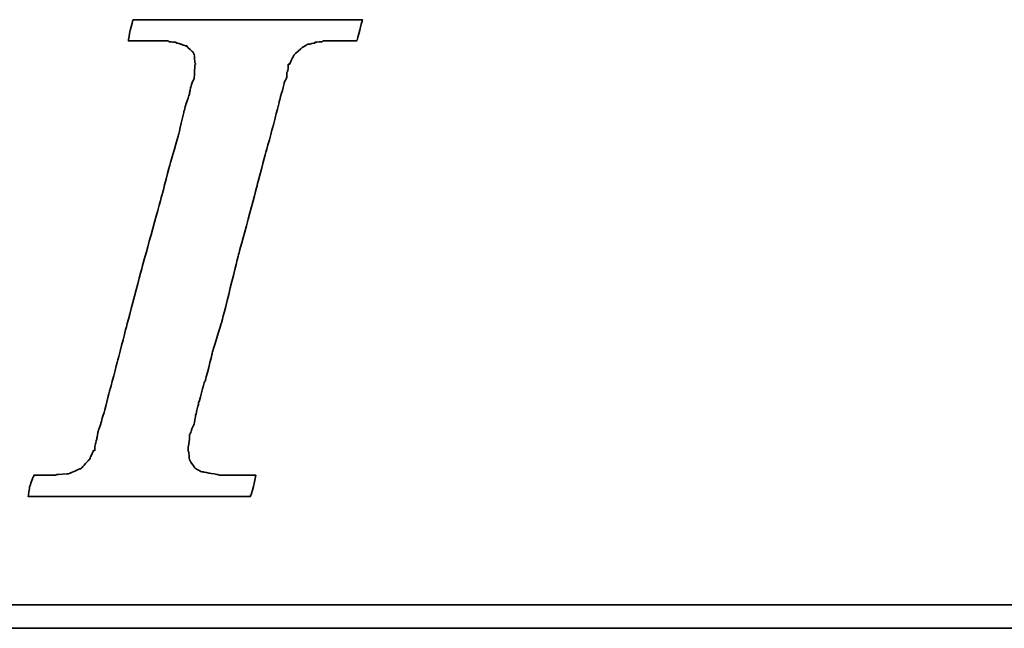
# Model space of a CAD drawing. Header units: millimetres. Extents: x 455 to 817, y 438 to 567.
# Tile 34 of 55: x 724.08 to 734.03, y 471.35 to 477.5. Entities that reach past the tile are written whole.
import ezdxf

# ---------------------------------------------------------------- set-up
doc = ezdxf.new("R2010")
doc.units = ezdxf.units.MM
doc.layers.add('DIM', color=4, linetype='CONTINUOUS')
doc.layers.add('layer 1', color=7, linetype='CONTINUOUS')

# ---------------------------------------------------------------- blocks, each defined once
blk = doc.blocks.new('TBI MOTION logo(完整正式版)')
at = {"layer": 'layer 1', "color": 22, "lineweight": 35}
for points, knots in [([(-40.59125, -7.94375), (-40.59125, -7.94375), (-40.97375, -7.94375), (-40.97375, -7.94375), (-40.97375, -7.94375), (-40.97375, -7.94375), (-41.38125, -7.94375), (-41.38125, -7.94375), (-41.38125, -7.94375), (-41.38125, -7.94375), (-41.54875, -7.94375), (-41.54875, -7.94375), (-41.54875, -7.94375), (-41.54875, -7.94375), (-41.59875, -7.94375), (-41.59875, -7.94375), (-41.59875, -7.94375), (-41.59875, -7.94375), (-41.88375, -7.94375), (-41.88375, -7.94375), (-41.88375, -7.94375), (-41.88375, -7.94375), (-41.90875, -7.91875), (-41.90875, -7.91875), (-41.90875, -7.91875), (-41.90875, -7.91875), (-42.19875, -7.87125), (-42.19875, -7.87125), (-42.19875, -7.87125), (-42.19875, -7.87125), (-42.43875, -7.82375), (-42.43875, -7.82375), (-42.43875, -7.82375), (-42.43875, -7.82375), (-42.45875, -7.82375), (-42.45875, -7.82375), (-42.45875, -7.82375), (-42.45875, -7.82375), (-42.48625, -7.82375), (-42.48625, -7.82375), (-42.48625, -7.82375), (-42.48625, -7.82375), (-42.67625, -7.72375), (-42.67625, -7.72375), (-42.67625, -7.72375), (-42.67625, -7.72375), (-42.70125, -7.70375), (-42.70125, -7.70375), (-42.70125, -7.70375), (-42.70125, -7.70375), (-42.72375, -7.67875), (-42.72375, -7.67875), (-42.72375, -7.67875), (-42.72375, -7.67875), (-42.86875, -7.48875), (-42.86875, -7.48875), (-42.86875, -7.48875), (-42.86875, -7.48875), (-42.89375, -7.43875), (-42.89375, -7.43875), (-42.89375, -7.43875), (-42.89375, -7.43875), (-42.91875, -7.38875), (-42.91875, -7.38875), (-42.91875, -7.38875), (-42.91875, -7.38875), (-42.93875, -7.12875), (-42.93875, -7.12875), (-42.93875, -7.12875), (-42.93875, -7.12875), (-42.96375, -7.10375), (-42.96375, -7.10375), (-42.96375, -7.10375), (-42.96375, -7.10375), (-42.96375, -7.05375), (-42.96375, -7.05375), (-42.96375, -7.05375), (-42.96375, -7.05375), (-42.96375, -7.00875), (-42.96375, -7.00875), (-42.96375, -7.00875), (-42.96375, -7.00875), (-42.91875, -6.69625), (-42.91875, -6.69625), (-42.91875, -6.69625), (-42.91875, -6.69625), (-42.91875, -6.62375), (-42.91875, -6.62375), (-42.91875, -6.62375), (-42.91875, -6.62375), (-42.91875, -6.59625), (-42.91875, -6.59625), (-42.91875, -6.59625), (-42.91875, -6.59625), (-42.91875, -6.57375), (-42.91875, -6.57375), (-42.91875, -6.57375), (-42.91875, -6.57375), (-42.91875, -6.52875), (-42.91875, -6.52875), (-42.91875, -6.52875), (-42.91875, -6.52875), (-42.89375, -6.50375), (-42.89375, -6.50375), (-42.89375, -6.50375), (-42.89375, -6.50375), (-42.84375, -6.38375), (-42.84375, -6.38375), (-42.84375, -6.38375), (-42.84375, -6.38375), (-42.84375, -6.35875), (-42.84375, -6.35875), (-42.84375, -6.35875), (-42.84375, -6.35875), (-42.74625, -6.14375), (-42.74625, -6.14375), (-42.74625, -6.14375), (-42.74625, -6.14375), (-42.70125, -5.85375), (-42.70125, -5.85375), (-42.70125, -5.85375), (-42.70125, -5.85375), (-42.60375, -5.47125), (-42.60375, -5.47125), (-42.60375, -5.47125), (-42.60375, -5.47125), (-42.60375, -5.44875), (-42.60375, -5.44875), (-42.60375, -5.44875), (-42.60375, -5.44875), (-42.38875, -4.67875), (-42.38875, -4.67875), (-42.38875, -4.67875), (-42.38875, -4.67875), (-42.36375, -4.65375), (-42.36375, -4.65375), (-42.36375, -4.65375), (-42.36375, -4.65375), (-42.12375, -3.69625), (-42.12375, -3.69625), (-42.12375, -3.69625), (-42.12375, -3.69625), (-42.12375, -3.67374), (-42.12375, -3.67374), (-42.12375, -3.67374), (-42.12375, -3.67374), (-41.78875, -2.59374), (-41.78875, -2.59374), (-41.78875, -2.59374), (-41.78875, -2.59374), (-41.18875, -0.19375), (-41.18875, -0.19375), (-41.18875, -0.19375), (-41.18875, -0.19375), (-40.54375, 2.20624), (-40.54375, 2.20624), (-40.54375, 2.20624), (-40.54375, 2.20624), (-40.25375, 3.30875), (-40.25375, 3.30875), (-40.25375, 3.30875), (-40.25375, 3.30875), (-39.98875, 4.27125), (-39.98875, 4.27125), (-39.98875, 4.27125), (-39.98875, 4.27125), (-39.77375, 5.13125), (-39.77375, 5.13125), (-39.77375, 5.13125), (-39.77375, 5.13125), (-39.67875, 5.47125), (-39.67875, 5.47125), (-39.67875, 5.47125), (-39.67875, 5.47125), (-39.60375, 5.75625), (-39.60375, 5.75625), (-39.60375, 5.75625), (-39.60375, 5.75625), (-39.60375, 5.78125), (-39.60375, 5.78125), (-39.60375, 5.78125), (-39.60375, 5.78125), (-39.50875, 5.97125), (-39.50875, 5.97125), (-39.50875, 5.97125), (-39.50875, 5.97125), (-39.50875, 6.13875), (-39.50875, 6.13875), (-39.50875, 6.13875), (-39.50875, 6.13875), (-39.48625, 6.16625), (-39.48625, 6.16625), (-39.48625, 6.16625), (-39.48625, 6.16625), (-39.46125, 6.28625), (-39.46125, 6.28625), (-39.46125, 6.28625), (-39.46125, 6.28625), (-39.46125, 6.42625), (-39.46125, 6.42625), (-39.46125, 6.42625), (-39.46125, 6.42625), (-39.41375, 6.42625), (-39.41375, 6.42625), (-39.41375, 6.42625), (-39.41375, 6.42625), (-39.29375, 6.69125), (-39.29375, 6.69125), (-39.29375, 6.69125), (-39.29375, 6.69125), (-39.26875, 6.74125), (-39.26875, 6.74125), (-39.26875, 6.74125), (-39.26875, 6.74125), (-39.24375, 6.76625), (-39.24375, 6.76625), (-39.24375, 6.76625), (-39.24375, 6.76625), (-38.98375, 7.00624), (-38.98375, 7.00624), (-38.98375, 7.00624), (-38.98375, 7.00624), (-38.95625, 7.02624), (-38.95625, 7.02624), (-38.95625, 7.02624), (-38.95625, 7.02624), (-38.78875, 7.12624), (-38.78875, 7.12624), (-38.78875, 7.12624), (-38.78875, 7.12624), (-38.76375, 7.12624), (-38.76375, 7.12624), (-38.76375, 7.12624), (-38.76375, 7.12624), (-38.74375, 7.12624), (-38.74375, 7.12624), (-38.74375, 7.12624), (-38.74375, 7.12624), (-38.52875, 7.17125), (-38.52875, 7.17125), (-38.52875, 7.17125), (-38.52875, 7.17125), (-38.52875, 7.19624), (-38.52875, 7.19624), (-38.52875, 7.19624), (-38.52875, 7.19624), (-38.50375, 7.19624), (-38.50375, 7.19624), (-38.50375, 7.19624), (-38.50375, 7.19624), (-38.26125, 7.21875), (-38.26125, 7.21875), (-38.26125, 7.21875), (-38.26125, 7.21875), (-38.23875, 7.24624), (-38.23875, 7.24624), (-38.23875, 7.24624), (-38.23875, 7.24624), (-38.21625, 7.24624), (-38.21625, 7.24624), (-38.21625, 7.24624), (-38.21625, 7.24624), (-38.18875, 7.24624), (-38.18875, 7.24624), (-38.18875, 7.24624), (-38.18875, 7.24624), (-37.90375, 7.24624), (-37.90375, 7.24624), (-37.90375, 7.24624), (-37.90375, 7.24624), (-37.85375, 7.24624), (-37.85375, 7.24624), (-37.85375, 7.24624), (-37.85375, 7.24624), (-37.75875, 7.24624), (-37.75875, 7.24624), (-37.75875, 7.24624), (-37.75875, 7.24624), (-37.42375, 7.24624), (-37.42375, 7.24624), (-37.42375, 7.24624), (-37.42375, 7.24624), (-37.08875, 7.24624), (-37.08875, 7.24624), (-37.08875, 7.24624), (-37.08875, 7.24624), (-37.06375, 7.24624), (-37.06375, 7.24624), (-37.06375, 7.24624), (-37.06375, 7.24624), (-37.06375, 7.26624), (-37.06375, 7.26624), (-37.06375, 7.26624), (-37.06375, 7.26624), (-37.03875, 7.29125), (-37.03875, 7.29125), (-37.03875, 7.29125), (-37.03875, 7.29125), (-37.03875, 7.31625), (-37.03875, 7.31625), (-37.03875, 7.31625), (-37.03875, 7.31625), (-36.94125, 7.67625), (-36.94125, 7.67625), (-36.94125, 7.67625), (-36.94125, 7.67625), (-36.86875, 7.98625), (-36.86875, 7.98625), (-36.86875, 7.98625), (-36.86875, 7.98625), (-36.98875, 7.98625), (-36.98875, 7.98625), (-36.98875, 7.98625), (-36.98875, 7.98625), (-37.42375, 7.98625), (-37.42375, 7.98625), (-37.42375, 7.98625), (-37.42375, 7.98625), (-37.94875, 7.98625), (-37.94875, 7.98625), (-37.94875, 7.98625), (-37.94875, 7.98625), (-38.57375, 7.98625), (-38.57375, 7.98625), (-38.57375, 7.98625), (-38.57375, 7.98625), (-39.29375, 7.98625), (-39.29375, 7.98625), (-39.29375, 7.98625), (-39.29375, 7.98625), (-40.82875, 7.98625), (-40.82875, 7.98625), (-40.82875, 7.98625), (-40.82875, 7.98625), (-42.36375, 7.98625), (-42.36375, 7.98625), (-42.36375, 7.98625), (-42.36375, 7.98625), (-43.08375, 7.98625), (-43.08375, 7.98625), (-43.08375, 7.98625), (-43.08375, 7.98625), (-43.70875, 7.98625), (-43.70875, 7.98625), (-43.70875, 7.98625), (-43.70875, 7.98625), (-44.23375, 7.98625), (-44.23375, 7.98625), (-44.23375, 7.98625), (-44.23375, 7.98625), (-44.66875, 7.98625), (-44.66875, 7.98625), (-44.66875, 7.98625), (-44.66875, 7.98625), (-44.88375, 7.98625), (-44.88375, 7.98625), (-44.88375, 7.98625), (-44.88375, 7.98625), (-44.90875, 7.94125), (-44.90875, 7.94125), (-44.90875, 7.94125), (-44.90875, 7.94125), (-44.90875, 7.91625), (-44.90875, 7.91625), (-44.90875, 7.91625), (-44.90875, 7.91625), (-45.00375, 7.55625), (-45.00375, 7.55625), (-45.00375, 7.55625), (-45.00375, 7.55625), (-45.05375, 7.24624), (-45.05375, 7.24624), (-45.05375, 7.24624), (-45.05375, 7.24624), (-44.61875, 7.24624), (-44.61875, 7.24624), (-44.61875, 7.24624), (-44.61875, 7.24624), (-44.11375, 7.24624), (-44.11375, 7.24624), (-44.11375, 7.24624), (-44.11375, 7.24624), (-43.99375, 7.24624), (-43.99375, 7.24624), (-43.99375, 7.24624), (-43.99375, 7.24624), (-43.94625, 7.24624), (-43.94625, 7.24624), (-43.94625, 7.24624), (-43.94625, 7.24624), (-43.92374, 7.24624), (-43.92374, 7.24624), (-43.92374, 7.24624), (-43.92374, 7.24624), (-43.65875, 7.24624), (-43.65875, 7.24624), (-43.65875, 7.24624), (-43.65875, 7.24624), (-43.63875, 7.21875), (-43.63875, 7.21875), (-43.63875, 7.21875), (-43.63875, 7.21875), (-43.46875, 7.19624), (-43.46875, 7.19624), (-43.46875, 7.19624), (-43.46875, 7.19624), (-43.39875, 7.19624), (-43.39875, 7.19624), (-43.39875, 7.19624), (-43.39875, 7.19624), (-43.37125, 7.17125), (-43.37125, 7.17125), (-43.37125, 7.17125), (-43.37125, 7.17125), (-43.34875, 7.17125), (-43.34875, 7.17125), (-43.34875, 7.17125), (-43.34875, 7.17125), (-43.20375, 7.12624), (-43.20375, 7.12624), (-43.20375, 7.12624), (-43.20375, 7.12624), (-43.05875, 7.07624), (-43.05875, 7.07624), (-43.05875, 7.07624), (-43.05875, 7.07624), (-43.01375, 7.07624), (-43.01375, 7.07624), (-43.01375, 7.07624), (-43.01375, 7.07624), (-42.98875, 7.02624), (-42.98875, 7.02624), (-42.98875, 7.02624), (-42.98875, 7.02624), (-42.79875, 6.86125), (-42.79875, 6.86125), (-42.79875, 6.86125), (-42.79875, 6.86125), (-42.77375, 6.81125), (-42.77375, 6.81125), (-42.77375, 6.81125), (-42.77375, 6.81125), (-42.74625, 6.76625), (-42.74625, 6.76625), (-42.74625, 6.76625), (-42.74625, 6.76625), (-42.72375, 6.47625), (-42.72375, 6.47625), (-42.72375, 6.47625), (-42.72375, 6.47625), (-42.70125, 6.45124), (-42.70125, 6.45124), (-42.70125, 6.45124), (-42.70125, 6.45124), (-42.70125, 6.42625), (-42.70125, 6.42625), (-42.70125, 6.42625), (-42.70125, 6.42625), (-42.72375, 6.40625), (-42.72375, 6.40625), (-42.72375, 6.40625), (-42.72375, 6.40625), (-42.74625, 5.97125), (-42.74625, 5.97125), (-42.74625, 5.97125), (-42.74625, 5.97125), (-42.74625, 5.94625), (-42.74625, 5.94625), (-42.74625, 5.94625), (-42.74625, 5.94625), (-42.74625, 5.92625), (-42.74625, 5.92625), (-42.74625, 5.92625), (-42.74625, 5.92625), (-42.77375, 5.87625), (-42.77375, 5.87625), (-42.77375, 5.87625), (-42.77375, 5.87625), (-42.81875, 5.80625), (-42.81875, 5.80625), (-42.81875, 5.80625), (-42.81875, 5.80625), (-42.86875, 5.63625), (-42.86875, 5.63625), (-42.86875, 5.63625), (-42.86875, 5.63625), (-42.91875, 5.39625), (-42.91875, 5.39625), (-42.91875, 5.39625), (-42.91875, 5.39625), (-42.91875, 5.37124), (-42.91875, 5.37124), (-42.91875, 5.37124), (-42.91875, 5.37124), (-43.01375, 5.10874), (-43.01375, 5.10874), (-43.01375, 5.10874), (-43.01375, 5.10874), (-43.10875, 4.77124), (-43.10875, 4.77124), (-43.10875, 4.77124), (-43.10875, 4.77124), (-43.29875, 3.95625), (-43.29875, 3.95625), (-43.29875, 3.95625), (-43.29875, 3.95625), (-43.58875, 2.95125), (-43.58875, 2.95125), (-43.58875, 2.95125), (-43.58875, 2.95125), (-43.87375, 1.87125), (-43.87375, 1.87125), (-43.87375, 1.87125), (-43.87375, 1.87125), (-44.52625, -0.50374), (-44.52625, -0.50374), (-44.52625, -0.50374), (-44.52625, -0.50374), (-45.14875, -2.85375), (-45.14875, -2.85375), (-45.14875, -2.85375), (-45.14875, -2.85375), (-45.43375, -3.95875), (-45.43375, -3.95875), (-45.43375, -3.95875), (-45.43375, -3.95875), (-45.69875, -4.96875), (-45.69875, -4.96875), (-45.69875, -4.96875), (-45.69875, -4.96875), (-45.91375, -5.78375), (-45.91375, -5.78375), (-45.91375, -5.78375), (-45.91375, -5.78375), (-46.01375, -6.11875), (-46.01375, -6.11875), (-46.01375, -6.11875), (-46.01375, -6.11875), (-46.01375, -6.14375), (-46.01375, -6.14375), (-46.01375, -6.14375), (-46.01375, -6.14375), (-46.10875, -6.40875), (-46.10875, -6.40875), (-46.10875, -6.40875), (-46.10875, -6.40875), (-46.15375, -6.64875), (-46.15375, -6.64875), (-46.15375, -6.64875), (-46.15375, -6.64875), (-46.20375, -6.83875), (-46.20375, -6.83875), (-46.20375, -6.83875), (-46.20375, -6.83875), (-46.22875, -6.93375), (-46.22875, -6.93375), (-46.22875, -6.93375), (-46.22875, -6.93375), (-46.22875, -7.07875), (-46.22875, -7.07875), (-46.22875, -7.07875), (-46.22875, -7.07875), (-46.27375, -7.07875), (-46.27375, -7.07875), (-46.27375, -7.07875), (-46.27375, -7.07875), (-46.39375, -7.34375), (-46.39375, -7.34375), (-46.39375, -7.34375), (-46.39375, -7.34375), (-46.39375, -7.36875), (-46.39375, -7.36875), (-46.39375, -7.36875), (-46.39375, -7.36875), (-46.42125, -7.38875), (-46.42125, -7.38875), (-46.42125, -7.38875), (-46.42125, -7.38875), (-46.68375, -7.67875), (-46.68375, -7.67875), (-46.68375, -7.67875), (-46.68375, -7.67875), (-46.70875, -7.70375), (-46.70875, -7.70375), (-46.70875, -7.70375), (-46.70875, -7.70375), (-46.75375, -7.72375), (-46.75375, -7.72375), (-46.75375, -7.72375), (-46.75375, -7.72375), (-47.08875, -7.87125), (-47.08875, -7.87125), (-47.08875, -7.87125), (-47.08875, -7.87125), (-47.11625, -7.87125), (-47.11625, -7.87125), (-47.11625, -7.87125), (-47.11625, -7.87125), (-47.13875, -7.89375), (-47.13875, -7.89375), (-47.13875, -7.89375), (-47.13875, -7.89375), (-47.56875, -7.91875), (-47.56875, -7.91875), (-47.56875, -7.91875), (-47.56875, -7.91875), (-47.59625, -7.94375), (-47.59625, -7.94375), (-47.59625, -7.94375), (-47.59625, -7.94375), (-47.64375, -7.94375), (-47.64375, -7.94375), (-47.64375, -7.94375), (-47.64375, -7.94375), (-47.73625, -7.94375), (-47.73625, -7.94375), (-47.73625, -7.94375), (-47.73625, -7.94375), (-48.07375, -7.94375), (-48.07375, -7.94375), (-48.07375, -7.94375), (-48.07375, -7.94375), (-48.36125, -7.94375), (-48.36125, -7.94375), (-48.36125, -7.94375), (-48.36125, -7.94375), (-48.36125, -7.96625), (-48.36125, -7.96625), (-48.36125, -7.96625), (-48.36125, -7.96625), (-48.36125, -7.99125), (-48.36125, -7.99125), (-48.36125, -7.99125), (-48.36125, -7.99125), (-48.38875, -8.01375), (-48.38875, -8.01375), (-48.38875, -8.01375), (-48.38875, -8.01375), (-48.50875, -8.34875), (-48.50875, -8.34875), (-48.50875, -8.34875), (-48.50875, -8.34875), (-48.55375, -8.68625), (-48.55375, -8.68625), (-48.55375, -8.68625), (-48.55375, -8.68625), (-48.45875, -8.68625), (-48.45875, -8.68625), (-48.45875, -8.68625), (-48.45875, -8.68625), (-48.07375, -8.68625), (-48.07375, -8.68625), (-48.07375, -8.68625), (-48.07375, -8.68625), (-47.52375, -8.68625), (-47.52375, -8.68625), (-47.52375, -8.68625), (-47.52375, -8.68625), (-46.92375, -8.68625), (-46.92375, -8.68625), (-46.92375, -8.68625), (-46.92375, -8.68625), (-46.25375, -8.68625), (-46.25375, -8.68625), (-46.25375, -8.68625), (-46.25375, -8.68625), (-46.20375, -8.68625), (-46.20375, -8.68625), (-46.20375, -8.68625), (-46.20375, -8.68625), (-44.71375, -8.68625), (-44.71375, -8.68625), (-44.71375, -8.68625), (-44.71375, -8.68625), (-43.22875, -8.68625), (-43.22875, -8.68625), (-43.22875, -8.68625), (-43.22875, -8.68625), (-42.55875, -8.68625), (-42.55875, -8.68625), (-42.55875, -8.68625), (-42.55875, -8.68625), (-42.50875, -8.68625), (-42.50875, -8.68625), (-42.50875, -8.68625), (-42.50875, -8.68625), (-41.93375, -8.68625), (-41.93375, -8.68625), (-41.93375, -8.68625), (-41.93375, -8.68625), (-41.38125, -8.68625), (-41.38125, -8.68625), (-41.38125, -8.68625), (-41.38125, -8.68625), (-40.97375, -8.68625), (-40.97375, -8.68625), (-40.97375, -8.68625), (-40.97375, -8.68625), (-40.78125, -8.68625), (-40.78125, -8.68625), (-40.78125, -8.68625), (-40.78125, -8.68625), (-40.78125, -8.63875), (-40.78125, -8.63875), (-40.78125, -8.63875), (-40.78125, -8.63875), (-40.75875, -8.63875), (-40.75875, -8.63875), (-40.75875, -8.63875), (-40.75875, -8.63875), (-40.66375, -8.27875), (-40.66375, -8.27875), (-40.66375, -8.27875), (-40.66375, -8.27875), (-40.59125, -7.94375), (-40.59125, -7.94375)], [0, 0, 0, 0, 0.00558659, 0.00558659, 0.00558659, 0.0055866, 0.01117318, 0.01117318, 0.01117318, 0.01117319, 0.01675978, 0.01675978, 0.01675978, 0.01675979, 0.02234637, 0.02234637, 0.02234637, 0.02234638, 0.02793296, 0.02793296, 0.02793296, 0.02793297, 0.03351955, 0.03351955, 0.03351955, 0.03351956, 0.03910615, 0.03910615, 0.03910615, 0.03910616, 0.04469274, 0.04469274, 0.04469274, 0.04469275, 0.05027933, 0.05027933, 0.05027933, 0.05027934, 0.05586592, 0.05586592, 0.05586592, 0.05586593, 0.06145251, 0.06145251, 0.06145251, 0.06145252, 0.06703911, 0.06703911, 0.06703911, 0.06703912, 0.0726257, 0.0726257, 0.0726257, 0.07262571, 0.07821229, 0.07821229, 0.07821229, 0.0782123, 0.08379888, 0.08379888, 0.08379888, 0.08379889, 0.08938547, 0.08938547, 0.08938547, 0.08938548, 0.09497207, 0.09497207, 0.09497207, 0.09497208, 0.10055866, 0.10055866, 0.10055866, 0.10055867, 0.10614525, 0.10614525, 0.10614525, 0.10614526, 0.11173184, 0.11173184, 0.11173184, 0.11173185, 0.11731844, 0.11731844, 0.11731844, 0.11731845, 0.12290503, 0.12290503, 0.12290503, 0.12290504, 0.12849162, 0.12849162, 0.12849162, 0.12849163, 0.13407821, 0.13407821, 0.13407821, 0.13407822, 0.1396648, 0.1396648, 0.1396648, 0.13966481, 0.1452514, 0.1452514, 0.1452514, 0.14525141, 0.15083799, 0.15083799, 0.15083799, 0.150838, 0.15642458, 0.15642458, 0.15642458, 0.15642459, 0.16201117, 0.16201117, 0.16201117, 0.16201118, 0.16759777, 0.16759777, 0.16759777, 0.16759778, 0.17318436, 0.17318436, 0.17318436, 0.17318437, 0.17877095, 0.17877095, 0.17877095, 0.17877096, 0.18435754, 0.18435754, 0.18435754, 0.18435755, 0.18994413, 0.18994413, 0.18994413, 0.18994414, 0.19553073, 0.19553073, 0.19553073, 0.19553074, 0.20111732, 0.20111732, 0.20111732, 0.20111733, 0.20670391, 0.20670391, 0.20670391, 0.20670392, 0.2122905, 0.2122905, 0.2122905, 0.21229051, 0.21787709, 0.21787709, 0.21787709, 0.2178771, 0.22346369, 0.22346369, 0.22346369, 0.2234637, 0.22905028, 0.22905028, 0.22905028, 0.22905029, 0.23463687, 0.23463687, 0.23463687, 0.23463688, 0.24022346, 0.24022346, 0.24022346, 0.24022347, 0.24581006, 0.24581006, 0.24581006, 0.24581007, 0.25139665, 0.25139665, 0.25139665, 0.25139666, 0.25698324, 0.25698324, 0.25698324, 0.25698325, 0.26256983, 0.26256983, 0.26256983, 0.26256984, 0.26815642, 0.26815642, 0.26815642, 0.26815643, 0.27374302, 0.27374302, 0.27374302, 0.27374303, 0.27932961, 0.27932961, 0.27932961, 0.27932962, 0.2849162, 0.2849162, 0.2849162, 0.28491621, 0.29050279, 0.29050279, 0.29050279, 0.2905028, 0.29608939, 0.29608939, 0.29608939, 0.2960894, 0.30167598, 0.30167598, 0.30167598, 0.30167599, 0.30726257, 0.30726257, 0.30726257, 0.30726258, 0.31284916, 0.31284916, 0.31284916, 0.31284917, 0.31843575, 0.31843575, 0.31843575, 0.31843576, 0.32402235, 0.32402235, 0.32402235, 0.32402236, 0.32960894, 0.32960894, 0.32960894, 0.32960895, 0.33519553, 0.33519553, 0.33519553, 0.33519554, 0.34078212, 0.34078212, 0.34078212, 0.34078213, 0.34636872, 0.34636872, 0.34636872, 0.34636873, 0.35195531, 0.35195531, 0.35195531, 0.35195532, 0.3575419, 0.3575419, 0.3575419, 0.35754191, 0.36312849, 0.36312849, 0.36312849, 0.3631285, 0.36871508, 0.36871508, 0.36871508, 0.36871509, 0.37430168, 0.37430168, 0.37430168, 0.37430169, 0.37988827, 0.37988827, 0.37988827, 0.37988828, 0.38547486, 0.38547486, 0.38547486, 0.38547487, 0.39106145, 0.39106145, 0.39106145, 0.39106146, 0.39664804, 0.39664804, 0.39664804, 0.39664805, 0.40223464, 0.40223464, 0.40223464, 0.40223465, 0.40782123, 0.40782123, 0.40782123, 0.40782124, 0.41340782, 0.41340782, 0.41340782, 0.41340783, 0.41899441, 0.41899441, 0.41899441, 0.41899442, 0.42458101, 0.42458101, 0.42458101, 0.42458102, 0.4301676, 0.4301676, 0.4301676, 0.43016761, 0.43575419, 0.43575419, 0.43575419, 0.4357542, 0.44134078, 0.44134078, 0.44134078, 0.44134079, 0.44692737, 0.44692737, 0.44692737, 0.44692738, 0.45251397, 0.45251397, 0.45251397, 0.45251398, 0.45810056, 0.45810056, 0.45810056, 0.45810057, 0.46368715, 0.46368715, 0.46368715, 0.46368716, 0.46927374, 0.46927374, 0.46927374, 0.46927375, 0.47486034, 0.47486034, 0.47486034, 0.47486035, 0.48044693, 0.48044693, 0.48044693, 0.48044694, 0.48603352, 0.48603352, 0.48603352, 0.48603353, 0.49162011, 0.49162011, 0.49162011, 0.49162012, 0.4972067, 0.4972067, 0.4972067, 0.49720671, 0.5027933, 0.5027933, 0.5027933, 0.50279331, 0.50837989, 0.50837989, 0.50837989, 0.5083799, 0.51396648, 0.51396648, 0.51396648, 0.51396649, 0.51955307, 0.51955307, 0.51955307, 0.51955308, 0.52513966, 0.52513966, 0.52513966, 0.52513967, 0.53072626, 0.53072626, 0.53072626, 0.53072627, 0.53631285, 0.53631285, 0.53631285, 0.53631286, 0.54189944, 0.54189944, 0.54189944, 0.54189945, 0.54748603, 0.54748603, 0.54748603, 0.54748604, 0.55307263, 0.55307263, 0.55307263, 0.55307264, 0.55865922, 0.55865922, 0.55865922, 0.55865923, 0.56424581, 0.56424581, 0.56424581, 0.56424582, 0.5698324, 0.5698324, 0.5698324, 0.56983241, 0.57541899, 0.57541899, 0.57541899, 0.575419, 0.58100559, 0.58100559, 0.58100559, 0.5810056, 0.58659218, 0.58659218, 0.58659218, 0.58659219, 0.59217877, 0.59217877, 0.59217877, 0.59217878, 0.59776536, 0.59776536, 0.59776536, 0.59776537, 0.60335196, 0.60335196, 0.60335196, 0.60335197, 0.60893855, 0.60893855, 0.60893855, 0.60893856, 0.61452514, 0.61452514, 0.61452514, 0.61452515, 0.62011173, 0.62011173, 0.62011173, 0.62011174, 0.62569832, 0.62569832, 0.62569832, 0.62569833, 0.63128492, 0.63128492, 0.63128492, 0.63128493, 0.63687151, 0.63687151, 0.63687151, 0.63687152, 0.6424581, 0.6424581, 0.6424581, 0.64245811, 0.64804469, 0.64804469, 0.64804469, 0.6480447, 0.65363128, 0.65363128, 0.65363128, 0.65363129, 0.65921788, 0.65921788, 0.65921788, 0.65921789, 0.66480447, 0.66480447, 0.66480447, 0.66480448, 0.67039106, 0.67039106, 0.67039106, 0.67039107, 0.67597765, 0.67597765, 0.67597765, 0.67597766, 0.68156425, 0.68156425, 0.68156425, 0.68156426, 0.68715084, 0.68715084, 0.68715084, 0.68715085, 0.69273743, 0.69273743, 0.69273743, 0.69273744, 0.69832402, 0.69832402, 0.69832402, 0.69832403, 0.70391061, 0.70391061, 0.70391061, 0.70391062, 0.70949721, 0.70949721, 0.70949721, 0.70949722, 0.7150838, 0.7150838, 0.7150838, 0.71508381, 0.72067039, 0.72067039, 0.72067039, 0.7206704, 0.72625698, 0.72625698, 0.72625698, 0.72625699, 0.73184358, 0.73184358, 0.73184358, 0.73184359, 0.73743017, 0.73743017, 0.73743017, 0.73743018, 0.74301676, 0.74301676, 0.74301676, 0.74301677, 0.74860335, 0.74860335, 0.74860335, 0.74860336, 0.75418994, 0.75418994, 0.75418994, 0.75418995, 0.75977654, 0.75977654, 0.75977654, 0.75977655, 0.76536313, 0.76536313, 0.76536313, 0.76536314, 0.77094972, 0.77094972, 0.77094972, 0.77094973, 0.77653631, 0.77653631, 0.77653631, 0.77653632, 0.78212291, 0.78212291, 0.78212291, 0.78212292, 0.7877095, 0.7877095, 0.7877095, 0.78770951, 0.79329609, 0.79329609, 0.79329609, 0.7932961, 0.79888268, 0.79888268, 0.79888268, 0.79888269, 0.80446927, 0.80446927, 0.80446927, 0.80446928, 0.81005587, 0.81005587, 0.81005587, 0.81005588, 0.81564246, 0.81564246, 0.81564246, 0.81564247, 0.82122905, 0.82122905, 0.82122905, 0.82122906, 0.82681564, 0.82681564, 0.82681564, 0.82681565, 0.83240223, 0.83240223, 0.83240223, 0.83240224, 0.83798883, 0.83798883, 0.83798883, 0.83798884, 0.84357542, 0.84357542, 0.84357542, 0.84357543, 0.84916201, 0.84916201, 0.84916201, 0.84916202, 0.8547486, 0.8547486, 0.8547486, 0.85474861, 0.8603352, 0.8603352, 0.8603352, 0.86033521, 0.86592179, 0.86592179, 0.86592179, 0.8659218, 0.87150838, 0.87150838, 0.87150838, 0.87150839, 0.87709497, 0.87709497, 0.87709497, 0.87709498, 0.88268156, 0.88268156, 0.88268156, 0.88268157, 0.88826816, 0.88826816, 0.88826816, 0.88826817, 0.89385475, 0.89385475, 0.89385475, 0.89385476, 0.89944134, 0.89944134, 0.89944134, 0.89944135, 0.90502793, 0.90502793, 0.90502793, 0.90502794, 0.91061453, 0.91061453, 0.91061453, 0.91061454, 0.91620112, 0.91620112, 0.91620112, 0.91620113, 0.92178771, 0.92178771, 0.92178771, 0.92178772, 0.9273743, 0.9273743, 0.9273743, 0.92737431, 0.93296089, 0.93296089, 0.93296089, 0.9329609, 0.93854749, 0.93854749, 0.93854749, 0.9385475, 0.94413408, 0.94413408, 0.94413408, 0.94413409, 0.94972067, 0.94972067, 0.94972067, 0.94972068, 0.95530726, 0.95530726, 0.95530726, 0.95530727, 0.96089385, 0.96089385, 0.96089385, 0.96089386, 0.96648045, 0.96648045, 0.96648045, 0.96648046, 0.97206704, 0.97206704, 0.97206704, 0.97206705, 0.97765363, 0.97765363, 0.97765363, 0.97765364, 0.98324022, 0.98324022, 0.98324022, 0.98324023, 0.98882682, 0.98882682, 0.98882682, 0.98882683, 0.99441341, 0.99441341, 0.99441341, 0.99441342, 1, 1, 1, 1]), ([(75.90875, -9.47875), (75.90875, -9.47875), (75.90875, -12.28625), (75.90875, -12.28625), (75.90875, -12.28625), (75.90875, -12.28625), (75.90875, -12.47875), (75.90875, -12.47875), (75.90875, -12.47875), (75.90875, -12.47875), (75.71625, -12.47875), (75.71625, -12.47875), (75.71625, -12.47875), (75.71625, -12.47875), (-88.32875, -12.47875), (-88.32875, -12.47875), (-88.32875, -12.47875), (-88.32875, -12.47875), (-88.32875, -13.29375), (-88.32875, -13.29375), (-88.32875, -13.29375), (-88.32875, -13.29375), (82.89125, -13.29375), (82.89125, -13.29375), (82.89125, -13.29375), (82.89125, -13.29375), (75.90875, -9.47875), (75.90875, -9.47875)], [0, 0, 0, 0, 0.14285714, 0.14285714, 0.14285714, 0.14285715, 0.28571429, 0.28571429, 0.28571429, 0.2857143, 0.42857143, 0.42857143, 0.42857143, 0.42857144, 0.57142857, 0.57142857, 0.57142857, 0.57142858, 0.71428571, 0.71428571, 0.71428571, 0.71428572, 0.85714286, 0.85714286, 0.85714286, 0.85714287, 1, 1, 1, 1])]:
    blk.add_open_spline(points, degree=3, knots=knots, dxfattribs=at)

msp = doc.modelspace()

# ---------------------------------------------------------------- block references
at = {"layer": 'DIM', "color": 0, "xscale": 0.2889976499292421, "yscale": 0.2889976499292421, "zscale": 0.2889976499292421}
msp.add_blockref('TBI MOTION logo(完整正式版)', (738.1939, 475.1942), dxfattribs=at)

doc.saveas('drawing.dxf')
